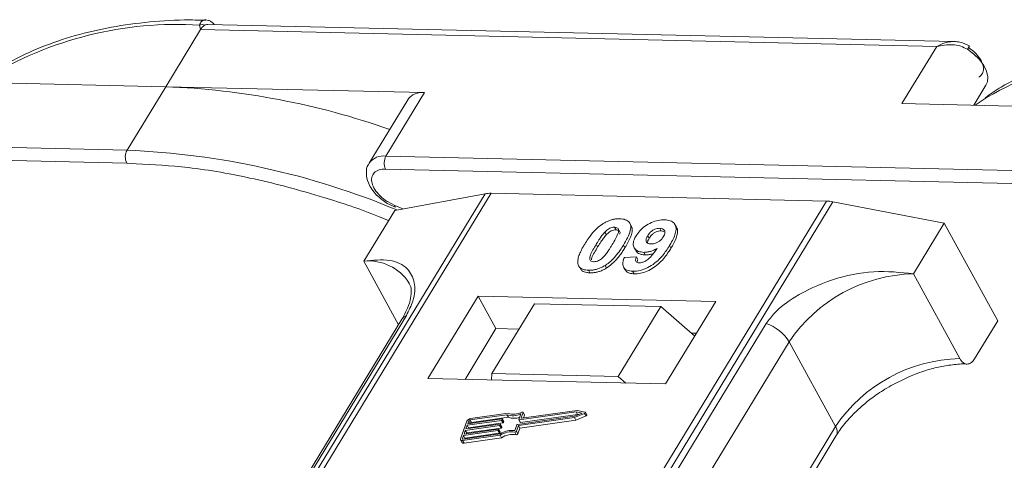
# Model space of a CAD drawing. Header units: millimetres. Extents: x 506 to 1981, y 649 to 1682.
# Tile 58 of 86: x 1437 to 1484, y 1600 to 1621. Entities that reach past the tile are written whole.
import ezdxf

# ---------------------------------------------------------------- set-up
doc = ezdxf.new("R2010")
doc.units = ezdxf.units.MM

msp = doc.modelspace()

# ---------------------------------------------------------------- linework, layer by layer
at = {"color": 7, "linetype": 'Continuous', "lineweight": 15}
for p, q in [((1482.001, 1619.981), (1445.931, 1620.809)), ((1443.886, 1617.798), (1445.566, 1620.56)), ((1445.566, 1620.56), (1445.529, 1620.778)), ((1445.566, 1620.56), (1481.174, 1619.743)), ((1481.174, 1619.743), (1479.493, 1616.981)), ((1431.367, 1618.085), (1443.886, 1617.798)), ((1443.886, 1617.798), (1442.018, 1614.729)), ((1456.405, 1617.51), (1443.886, 1617.798)), ((1454.537, 1614.441), (1456.405, 1617.51)), ((1482.962, 1616.901), (1483.554, 1617.874)), ((1455.591, 1617.164), (1453.723, 1614.095)), ((1479.493, 1616.981), (1492.012, 1616.693)), ((1483.323, 1617.106), (1483.026, 1616.9)), ((1442.018, 1614.729), (1406.41, 1615.546)), ((1406.396, 1614.924), (1442.004, 1614.107)), ((1490.145, 1613.624), (1454.537, 1614.441)), ((1442.004, 1614.107), (1442.458, 1614.073)), ((1454.523, 1613.819), (1490.131, 1613.002)), ((1459.337, 1612.623), (1437.657, 1576.993)), ((1437.926, 1576.987), (1459.623, 1612.644)), ((1475.839, 1612.272), (1454.143, 1576.615)), ((1454.475, 1576.607), (1476.156, 1612.237)), ((1454.971, 1612.058), (1454.609, 1612.246)), ((1454.96, 1611.817), (1459.337, 1612.623)), ((1459.623, 1612.644), (1475.839, 1612.272)), ((1476.156, 1612.237), (1481.537, 1611.208)), ((1454.96, 1611.817), (1453.466, 1609.362)), ((1454.602, 1612.154), (1454.997, 1611.977)), ((1455.349, 1611.889), (1454.971, 1612.058)), ((1465.598, 1611.004), (1465.667, 1610.878)), ((1466.396, 1611.074), (1466.327, 1611.2)), ((1467.853, 1610.827), (1467.784, 1610.954)), ((1467.853, 1610.827), (1467.98, 1610.802)), ((1468.584, 1611.009), (1468.515, 1611.135)), ((1480.043, 1608.752), (1481.537, 1611.208)), ((1481.537, 1611.208), (1484.124, 1606.48)), ((1465.127, 1610.77), (1465.196, 1610.644)), ((1467.198, 1610.594), (1467.267, 1610.468)), ((1464.705, 1610.179), (1464.774, 1610.053)), ((1466.097, 1610.018), (1466.028, 1610.144)), ((1466.544, 1610.015), (1466.613, 1609.889)), ((1468.32, 1609.988), (1468.251, 1610.115)), ((1453.466, 1609.362), (1455.148, 1606.287)), ((1466.069, 1609.536), (1466.653, 1609.575)), ((1466.653, 1609.575), (1466.722, 1609.449)), ((1467.01, 1609.79), (1467.079, 1609.664)), ((1463.909, 1609.063), (1463.978, 1608.937)), ((1464.334, 1608.926), (1464.403, 1608.8)), ((1465.141, 1609.161), (1465.21, 1609.034)), ((1466.033, 1609.07), (1466.102, 1608.944)), ((1466.467, 1608.877), (1466.536, 1608.751)), ((1482.285, 1604.655), (1480.043, 1608.752)), ((1458.997, 1607.679), (1456.569, 1603.69)), ((1470.49, 1607.416), (1458.997, 1607.679)), ((1458.997, 1607.679), (1459.859, 1606.104)), ((1461.719, 1607.306), (1459.665, 1603.93)), ((1467.825, 1607.166), (1461.719, 1607.306)), ((1465.77, 1603.79), (1467.825, 1607.166)), ((1467.825, 1607.166), (1469.469, 1605.739)), ((1468.062, 1603.426), (1470.49, 1607.416)), ((1455.312, 1606.557), (1439.999, 1581.391)), ((1440.213, 1581.578), (1455.526, 1606.744)), ((1472.93, 1606.344), (1457.617, 1581.179)), ((1459.859, 1606.104), (1458.365, 1603.649)), ((1460.972, 1606.078), (1459.859, 1606.104)), ((1483.003, 1604.638), (1484.124, 1606.48)), ((1469.556, 1605.881), (1469.298, 1605.887)), ((1458.725, 1580.301), (1474.038, 1605.467)), ((1476.28, 1601.37), (1474.038, 1605.467)), ((1456.569, 1603.69), (1468.062, 1603.426)), ((1459.665, 1603.93), (1459.641, 1603.619)), ((1465.77, 1603.79), (1459.665, 1603.93)), ((1466.139, 1603.47), (1465.77, 1603.79)), ((1460.389, 1601.941), (1458.601, 1601.687)), ((1460.443, 1602.016), (1458.627, 1601.758)), ((1458.67, 1601.561), (1460.458, 1601.815)), ((1460.458, 1601.815), (1460.389, 1601.941)), ((1460.902, 1601.475), (1463.662, 1601.867)), ((1460.946, 1601.414), (1463.655, 1601.799)), ((1460.962, 1601.702), (1461.061, 1601.977)), ((1463.738, 1602.08), (1460.979, 1601.688)), ((1461.048, 1601.562), (1463.807, 1601.954)), ((1461.079, 1601.786), (1461.172, 1602.043)), ((1461.087, 1601.772), (1461.079, 1601.786)), ((1463.782, 1602.153), (1461.096, 1601.772)), ((1461.24, 1601.935), (1461.171, 1602.061)), ((1461.172, 1602.043), (1461.24, 1601.917)), ((1461.193, 1601.786), (1461.24, 1601.917)), ((1463.655, 1601.799), (1464.147, 1602.006)), ((1463.724, 1601.673), (1463.655, 1601.799)), ((1463.662, 1601.867), (1464.023, 1602.019)), ((1463.724, 1601.673), (1464.216, 1601.88)), ((1464.023, 1602.019), (1463.738, 1602.08)), ((1463.807, 1601.954), (1463.738, 1602.08)), ((1464.17, 1602.071), (1463.782, 1602.153)), ((1463.807, 1601.954), (1463.847, 1601.945)), ((1464.147, 1602.006), (1464.216, 1601.88)), ((1464.255, 1601.935), (1464.186, 1602.061)), ((1458.451, 1601.632), (1458.145, 1600.781)), ((1460.037, 1601.42), (1458.377, 1601.184)), ((1458.403, 1601.255), (1460.063, 1601.491)), ((1458.466, 1601.432), (1458.403, 1601.255)), ((1458.446, 1601.058), (1460.106, 1601.294)), ((1460.127, 1601.668), (1458.466, 1601.432)), ((1458.535, 1601.306), (1458.466, 1601.432)), ((1458.492, 1601.503), (1460.152, 1601.739)), ((1458.543, 1601.645), (1458.492, 1601.503)), ((1458.523, 1601.272), (1458.535, 1601.306)), ((1458.535, 1601.306), (1460.196, 1601.542)), ((1458.611, 1601.52), (1458.543, 1601.645)), ((1458.601, 1601.687), (1458.67, 1601.561)), ((1460.106, 1601.294), (1460.037, 1601.42)), ((1460.079, 1601.476), (1460.067, 1601.441)), ((1460.136, 1601.315), (1460.067, 1601.441)), ((1460.148, 1601.359), (1460.079, 1601.485)), ((1460.148, 1601.35), (1460.079, 1601.476)), ((1460.196, 1601.542), (1460.127, 1601.668)), ((1460.136, 1601.315), (1460.148, 1601.35)), ((1460.169, 1601.724), (1460.156, 1601.689)), ((1460.225, 1601.563), (1460.156, 1601.689)), ((1460.237, 1601.607), (1460.168, 1601.733)), ((1460.238, 1601.598), (1460.169, 1601.724)), ((1460.225, 1601.563), (1460.238, 1601.598)), ((1460.775, 1601.18), (1460.873, 1601.454)), ((1460.847, 1601.14), (1460.946, 1601.414)), ((1460.916, 1601.014), (1461.015, 1601.288)), ((1461.015, 1601.288), (1460.946, 1601.414)), ((1460.962, 1601.693), (1461.031, 1601.567)), ((1461.048, 1601.562), (1460.979, 1601.688)), ((1461.015, 1601.288), (1463.724, 1601.673)), ((1476.28, 1601.37), (1461.12, 1576.455)), ((1458.288, 1600.936), (1458.237, 1600.794)), ((1458.237, 1600.794), (1458.253, 1600.765)), ((1458.245, 1600.694), (1460.061, 1600.952)), ((1458.27, 1600.765), (1460.058, 1601.019)), ((1459.948, 1601.171), (1458.288, 1600.936)), ((1458.357, 1600.81), (1458.288, 1600.936)), ((1458.313, 1601.007), (1459.974, 1601.242)), ((1458.377, 1601.184), (1458.313, 1601.007)), ((1458.314, 1600.568), (1460.13, 1600.826)), ((1458.345, 1600.775), (1458.357, 1600.81)), ((1458.357, 1600.81), (1460.017, 1601.045)), ((1458.446, 1601.058), (1458.377, 1601.184)), ((1458.434, 1601.024), (1458.446, 1601.058)), ((1460.017, 1601.045), (1459.948, 1601.171)), ((1459.99, 1601.228), (1459.977, 1601.192)), ((1460.046, 1601.066), (1459.977, 1601.192)), ((1460.059, 1601.111), (1459.99, 1601.237)), ((1459.99, 1601.228), (1460.059, 1601.102)), ((1460.046, 1601.066), (1460.059, 1601.102)), ((1460.13, 1600.826), (1460.061, 1600.952)), ((1460.77, 1601.098), (1460.839, 1600.972)), ((1460.916, 1601.014), (1460.847, 1601.14)), ((1461.417, 1576.448), (1476.313, 1600.929)), ((1458.147, 1600.726), (1458.216, 1600.6)), ((1458.314, 1600.568), (1458.245, 1600.694))]:
    msp.add_line(p, q, dxfattribs=at)
at = {"color": 7, "linetype": 'Continuous', "lineweight": 15, "flags": 128}
for points in [[(1483.554, 1617.874), (1483.621, 1618.033), (1483.642, 1618.276), (1483.582, 1618.546), (1483.446, 1618.827), (1483.24, 1619.107), (1482.974, 1619.37), (1482.661, 1619.605)], [(1461.096, 1601.772), (1461.092, 1601.772), (1461.088, 1601.772), (1461.084, 1601.773), (1461.082, 1601.775), (1461.08, 1601.777), (1461.079, 1601.78), (1461.079, 1601.783), (1461.079, 1601.786)], [(1461.117, 1602.066), (1461.129, 1602.07), (1461.141, 1602.072), (1461.152, 1602.072), (1461.161, 1602.07), (1461.168, 1602.066), (1461.172, 1602.059), (1461.173, 1602.052), (1461.172, 1602.043)], [(1464.17, 1602.071), (1464.18, 1602.067), (1464.186, 1602.061), (1464.188, 1602.052), (1464.186, 1602.042), (1464.181, 1602.032), (1464.172, 1602.022), (1464.16, 1602.013), (1464.147, 1602.006)], [(1464.216, 1601.88), (1464.229, 1601.887), (1464.241, 1601.896), (1464.25, 1601.906), (1464.255, 1601.916), (1464.257, 1601.926), (1464.255, 1601.935)], [(1460.063, 1601.491), (1460.067, 1601.491), (1460.071, 1601.49), (1460.075, 1601.489), (1460.077, 1601.488), (1460.079, 1601.485), (1460.08, 1601.483), (1460.08, 1601.479), (1460.079, 1601.476)], [(1460.152, 1601.739), (1460.156, 1601.739), (1460.16, 1601.739), (1460.164, 1601.738), (1460.166, 1601.736), (1460.168, 1601.734), (1460.169, 1601.731), (1460.169, 1601.728), (1460.169, 1601.724)], [(1460.979, 1601.688), (1460.974, 1601.688), (1460.971, 1601.688), (1460.967, 1601.689), (1460.964, 1601.691), (1460.963, 1601.693), (1460.962, 1601.696), (1460.961, 1601.699), (1460.962, 1601.702)], [(1458.237, 1600.794), (1458.235, 1600.787), (1458.236, 1600.781), (1458.238, 1600.775), (1458.241, 1600.771), (1458.247, 1600.767), (1458.253, 1600.765), (1458.261, 1600.764), (1458.27, 1600.765)], [(1459.974, 1601.242), (1459.978, 1601.243), (1459.982, 1601.242), (1459.985, 1601.241), (1459.988, 1601.239), (1459.99, 1601.237), (1459.991, 1601.234), (1459.991, 1601.231), (1459.99, 1601.228)], [(1458.245, 1600.694), (1458.218, 1600.692), (1458.195, 1600.694), (1458.175, 1600.701), (1458.159, 1600.711), (1458.147, 1600.725), (1458.141, 1600.742), (1458.141, 1600.76), (1458.145, 1600.781)]]:
    msp.add_lwpolyline(points, dxfattribs=at)
at = {"color": 7, "linetype": 'Continuous', "lineweight": 15}
for centre, radius, start, end in [((1444.457, 1603.022), 17.788, 86.5445, 121.4052), ((1445.654, 1620.413), 0.385, 70.0796, 108.8478), ((1481.999, 1620.071), 0.81, 324.8839, 338.0058), ((1492.553, 1602.093), 17.623, 85.8654, 121.5842), ((1442.471, 1580.949), 36.876, 70.6012, 87.8011), ((1456.28, 1616.672), 0.847, 81.5639, 144.4913), ((1442.611, 1614.404), 0.676, 151.2883, 206.0774), ((1440.481, 1576.872), 37.888, 67.3508, 87.6751), ((1454.413, 1613.602), 0.849, 81.6058, 144.0845), ((1455.13, 1614.117), 0.676, 151.2883, 206.0774), ((1459.583, 1611.241), 1.404, 88.3644, 100.0749), ((1475.787, 1610.349), 1.923, 78.9596, 88.4511), ((1455.085, 1612.028), 0.118, 165.0867, 215.6979), ((1453.706, 1607.054), 2.32, 32.7281, 95.9449), ((1480.211, 1601.315), 7.439, 91.2925, 146.0732), ((1455.724, 1606.3), 0.486, 114.0472, 148.0355), ((1472.288, 1604.395), 2.052, 31.4947, 71.765), ((1482.453, 1597.218), 7.439, 91.2925, 146.0732), ((1458.656, 1601.531), 0.229, 97.4207, 153.8527), ((1460.68, 1602.8), 0.907, 251.2927, 294.8085), ((1460.725, 1602.785), 0.819, 249.8549, 298.6145), ((1460.74, 1602.617), 0.85, 250.6487, 287.8017), ((1461.221, 1601.926), 0.0214, 336.1246, 26.8104), ((1458.611, 1601.611), 0.0762, 97.4207, 153.8527), ((1458.68, 1601.485), 0.0769, 97.5763, 152.4403), ((1460.032, 1601.457), 0.0381, 277.4207, 333.8527), ((1460.101, 1601.331), 0.0381, 277.4207, 333.8527), ((1460.122, 1601.706), 0.0381, 277.4207, 333.8527), ((1460.138, 1601.354), 0.011, 336.9348, 26.0002), ((1460.191, 1601.58), 0.0381, 277.4207, 333.8527), ((1460.227, 1601.603), 0.011, 336.9348, 26.0002), ((1460.907, 1601.437), 0.0381, 97.4207, 153.8527), ((1461.043, 1601.576), 0.0149, 216.6597, 287.1115), ((1475.938, 1601.122), 0.422, 332.7392, 35.9387), ((1459.943, 1601.209), 0.0381, 277.4207, 333.8527), ((1460.012, 1601.083), 0.0381, 277.4207, 333.8527), ((1460.661, 1600.012), 1.173, 84.4424, 120.9301), ((1460.049, 1601.106), 0.011, 336.9348, 26.0002), ((1460.604, 1600.115), 0.998, 80.3986, 122.9491), ((1460.673, 1599.989), 0.998, 80.3986, 122.9491), ((1460.781, 1601.171), 0.0736, 261.7629, 334.647), ((1460.85, 1601.045), 0.0736, 261.7629, 334.647), ((1458.287, 1600.653), 0.0892, 216.6597, 287.1115)]:
    msp.add_arc(centre, radius, start, end, dxfattribs=at)
for points, knots in [([(1445.821, 1621.01), (1445.48, 1621.018), (1444.466, 1621.042), (1442.862, 1620.922), (1441.019, 1620.655), (1439.276, 1620.229), (1437.651, 1619.643), (1436.337, 1619.025), (1435.635, 1618.541), (1435.375, 1618.362)], [0, 0, 0, 0, 0.082192, 0.244094, 0.406946, 0.570776, 0.735755, 0.902211, 1, 1, 1, 1]), ([(1445.529, 1620.778), (1445.539, 1620.811), (1445.561, 1620.883), (1445.628, 1620.965), (1445.714, 1621.014), (1445.781, 1621.038), (1445.819, 1621.027), (1445.823, 1621.025)], [0, 0, 0, 0, 0.216964, 0.474167, 0.715428, 0.971119, 1, 1, 1, 1]), ([(1445.931, 1620.798), (1445.893, 1620.8), (1445.843, 1620.803), (1445.795, 1620.78), (1445.785, 1620.775)], [0, 0, 0, 0, 0.778572, 1, 1, 1, 1]), ([(1446.229, 1620.802), (1446.222, 1620.812), (1446.183, 1620.87), (1446.087, 1620.943), (1445.951, 1621.015), (1445.858, 1621.024), (1445.812, 1621.029)], [0, 0, 0, 0, 0.0660717, 0.3742845, 0.6872936, 1, 1, 1, 1]), ([(1481.174, 1619.743), (1481.3, 1619.81), (1481.553, 1619.943), (1481.827, 1619.969), (1481.964, 1619.982)], [0, 0, 0, 0, 0.500456, 1, 1, 1, 1]), ([(1482.661, 1619.605), (1482.557, 1619.659), (1482.327, 1619.78), (1481.806, 1619.864), (1481.422, 1619.79), (1481.174, 1619.743)], [0, 0, 0, 0, 0.227063, 0.501587, 1, 1, 1, 1]), ([(1482.75, 1619.767), (1482.601, 1619.841), (1482.363, 1619.959), (1482.101, 1619.975), (1482.003, 1619.981)], [0, 0, 0, 0, 0.623477, 1, 1, 1, 1]), ([(1494.198, 1619.903), (1493.772, 1619.913), (1492.673, 1619.941), (1490.988, 1619.818), (1489.146, 1619.55), (1487.403, 1619.125), (1485.777, 1618.538), (1484.467, 1617.922), (1483.767, 1617.441), (1483.51, 1617.264)], [0, 0, 0, 0, 0.100418, 0.259289, 0.419092, 0.579855, 0.741745, 0.905084, 1, 1, 1, 1]), ([(1483.211, 1618.256), (1483.265, 1618.3), (1483.375, 1618.389), (1483.441, 1618.589), (1483.43, 1618.821), (1483.353, 1618.989), (1483.315, 1619.071)], [0, 0, 0, 0, 0.245513, 0.5, 0.754487, 1, 1, 1, 1]), ([(1442.458, 1614.073), (1443.289, 1614.027), (1445.13, 1613.926), (1448.182, 1613.385), (1451.276, 1612.552), (1453.46, 1611.833), (1454.501, 1611.393), (1454.66, 1611.326)], [0, 0, 0, 0, 0.216275, 0.479557, 0.750255, 0.961851, 1, 1, 1, 1]), ([(1453.738, 1614.092), (1453.72, 1614.072), (1453.607, 1613.94), (1453.567, 1613.591), (1453.651, 1613.191), (1453.844, 1612.843), (1454.129, 1612.488), (1454.42, 1612.283), (1454.602, 1612.154)], [0, 0, 0, 0, 0.037615, 0.241517, 0.451999, 0.598171, 0.747954, 1, 1, 1, 1]), ([(1454.609, 1612.246), (1454.606, 1612.247), (1454.471, 1612.317), (1454.242, 1612.521), (1453.984, 1612.827), (1453.848, 1613.139), (1453.833, 1613.422), (1453.951, 1613.65), (1454.187, 1613.798), (1454.413, 1613.812), (1454.523, 1613.819)], [0, 0, 0, 0, 0.003628, 0.149327, 0.295025, 0.432885, 0.570744, 0.716442, 0.862141, 1, 1, 1, 1]), ([(1465.041, 1611.179), (1465.091, 1611.209), (1465.194, 1611.27), (1465.359, 1611.338), (1465.525, 1611.386), (1465.661, 1611.406), (1465.768, 1611.413), (1465.821, 1611.413), (1465.847, 1611.413)], [0, 0, 0, 0, 0.193776, 0.3936, 0.587864, 0.788908, 0.894169, 1, 1, 1, 1]), ([(1465.847, 1611.413), (1465.941, 1611.404), (1466.129, 1611.387), (1466.308, 1611.26), (1466.393, 1611.075), (1466.349, 1610.703), (1466.164, 1610.381), (1466.028, 1610.144)], [0, 0, 0, 0, 0.147566, 0.296688, 0.431278, 0.580404, 1, 1, 1, 1]), ([(1466.631, 1610.583), (1466.687, 1610.665), (1466.799, 1610.831), (1467.061, 1611.061), (1467.372, 1611.238), (1467.711, 1611.351), (1467.916, 1611.359), (1468.022, 1611.363)], [0, 0, 0, 0, 0.197927, 0.397728, 0.597413, 0.790584, 1, 1, 1, 1]), ([(1468.022, 1611.363), (1468.115, 1611.354), (1468.302, 1611.337), (1468.486, 1611.207), (1468.581, 1611.014), (1468.554, 1610.682), (1468.403, 1610.369), (1468.273, 1610.151), (1468.251, 1610.115)], [0, 0, 0, 0, 0.148288, 0.297745, 0.443713, 0.607791, 0.934708, 1, 1, 1, 1]), ([(1464.152, 1610.192), (1464.204, 1610.274), (1464.321, 1610.46), (1464.57, 1610.784), (1464.829, 1611.041), (1465.02, 1611.165), (1465.041, 1611.179)], [0, 0, 0, 0, 0.236731, 0.537555, 0.949668, 1, 1, 1, 1]), ([(1465.127, 1610.77), (1465.169, 1610.812), (1465.239, 1610.88), (1465.363, 1610.956), (1465.477, 1610.995), (1465.554, 1611.003), (1465.594, 1611.004), (1465.598, 1611.004)], [0, 0, 0, 0, 0.334804, 0.542561, 0.750382, 0.970721, 1, 1, 1, 1]), ([(1465.196, 1610.644), (1465.238, 1610.686), (1465.308, 1610.754), (1465.432, 1610.83), (1465.546, 1610.868), (1465.623, 1610.877), (1465.663, 1610.878), (1465.667, 1610.878)], [0, 0, 0, 0, 0.334804, 0.542561, 0.750382, 0.970721, 1, 1, 1, 1]), ([(1465.598, 1611.004), (1465.637, 1610.999), (1465.707, 1610.992), (1465.773, 1610.942), (1465.799, 1610.85), (1465.765, 1610.68), (1465.643, 1610.439), (1465.534, 1610.255), (1465.478, 1610.162)], [0, 0, 0, 0, 0.104614, 0.188814, 0.273512, 0.444127, 0.719481, 1, 1, 1, 1]), ([(1465.667, 1610.878), (1465.706, 1610.873), (1465.776, 1610.866), (1465.841, 1610.816), (1465.864, 1610.749), (1465.852, 1610.695), (1465.846, 1610.669)], [0, 0, 0, 0, 0.293658, 0.530016, 0.767769, 1, 1, 1, 1]), ([(1466.097, 1610.018), (1466.145, 1610.1), (1466.295, 1610.356), (1466.44, 1610.693), (1466.463, 1610.971), (1466.401, 1611.046), (1466.384, 1611.067)], [0, 0, 0, 0, 0.220552, 0.687786, 0.91457, 1, 1, 1, 1]), ([(1467.198, 1610.594), (1467.234, 1610.648), (1467.29, 1610.732), (1467.41, 1610.841), (1467.529, 1610.905), (1467.659, 1610.948), (1467.739, 1610.952), (1467.784, 1610.954)], [0, 0, 0, 0, 0.2913202, 0.4655393, 0.6416315, 0.798664, 1, 1, 1, 1]), ([(1467.267, 1610.468), (1467.303, 1610.521), (1467.359, 1610.606), (1467.479, 1610.715), (1467.598, 1610.779), (1467.728, 1610.822), (1467.808, 1610.826), (1467.853, 1610.827)], [0, 0, 0, 0, 0.29132, 0.465539, 0.641632, 0.798664, 1, 1, 1, 1]), ([(1467.784, 1610.954), (1467.83, 1610.948), (1467.923, 1610.937), (1468.004, 1610.862), (1468.038, 1610.763), (1468.011, 1610.65), (1467.97, 1610.576), (1467.951, 1610.542)], [0, 0, 0, 0, 0.207955, 0.420406, 0.62732, 0.827707, 1, 1, 1, 1]), ([(1468.32, 1609.988), (1468.368, 1610.07), (1468.513, 1610.318), (1468.641, 1610.651), (1468.649, 1610.915), (1468.586, 1610.988), (1468.573, 1611.002)], [0, 0, 0, 0, 0.2271221, 0.6848597, 0.9348975, 1, 1, 1, 1]), ([(1464.705, 1610.179), (1464.73, 1610.22), (1464.781, 1610.302), (1464.852, 1610.413), (1464.92, 1610.512), (1464.983, 1610.598), (1465.049, 1610.685), (1465.101, 1610.742), (1465.127, 1610.77)], [0, 0, 0, 0, 0.205942, 0.411959, 0.558149, 0.704502, 0.851801, 1, 1, 1, 1]), ([(1464.774, 1610.053), (1464.799, 1610.094), (1464.85, 1610.176), (1464.921, 1610.287), (1464.989, 1610.386), (1465.052, 1610.472), (1465.118, 1610.559), (1465.17, 1610.616), (1465.196, 1610.644)], [0, 0, 0, 0, 0.2059417, 0.4119594, 0.558149, 0.7045024, 0.8518015, 1, 1, 1, 1]), ([(1467.01, 1609.79), (1466.917, 1609.8), (1466.731, 1609.82), (1466.559, 1609.959), (1466.482, 1610.151), (1466.514, 1610.37), (1466.596, 1610.519), (1466.631, 1610.583)], [0, 0, 0, 0, 0.210189, 0.421773, 0.623603, 0.837034, 1, 1, 1, 1]), ([(1467.352, 1610.197), (1467.306, 1610.202), (1467.219, 1610.211), (1467.137, 1610.271), (1467.106, 1610.354), (1467.127, 1610.466), (1467.172, 1610.546), (1467.198, 1610.594)], [0, 0, 0, 0, 0.213937, 0.398075, 0.583091, 0.751666, 1, 1, 1, 1]), ([(1467.185, 1610.247), (1467.188, 1610.273), (1467.195, 1610.343), (1467.239, 1610.42), (1467.267, 1610.468)], [0, 0, 0, 0, 0.366323, 1, 1, 1, 1]), ([(1467.951, 1610.542), (1467.918, 1610.493), (1467.863, 1610.412), (1467.737, 1610.309), (1467.61, 1610.244), (1467.475, 1610.201), (1467.393, 1610.199), (1467.352, 1610.197)], [0, 0, 0, 0, 0.2673945, 0.4472142, 0.6271221, 0.8130653, 1, 1, 1, 1]), ([(1463.831, 1609.194), (1463.823, 1609.228), (1463.806, 1609.296), (1463.817, 1609.443), (1463.867, 1609.634), (1463.958, 1609.841), (1464.055, 1610.028), (1464.12, 1610.137), (1464.152, 1610.192)], [0, 0, 0, 0, 0.1184406, 0.2393457, 0.4595932, 0.6849248, 0.8422399, 1, 1, 1, 1]), ([(1464.583, 1609.335), (1464.537, 1609.342), (1464.463, 1609.351), (1464.404, 1609.408), (1464.386, 1609.503), (1464.422, 1609.673), (1464.547, 1609.913), (1464.652, 1610.09), (1464.705, 1610.179)], [0, 0, 0, 0, 0.1253702, 0.2022903, 0.2791788, 0.4647576, 0.7305818, 1, 1, 1, 1]), ([(1464.476, 1609.421), (1464.48, 1609.454), (1464.495, 1609.571), (1464.619, 1609.788), (1464.722, 1609.964), (1464.774, 1610.053)], [0, 0, 0, 0, 0.166989, 0.580698, 1, 1, 1, 1]), ([(1465.478, 1610.162), (1465.453, 1610.121), (1465.403, 1610.039), (1465.331, 1609.928), (1465.263, 1609.829), (1465.2, 1609.742), (1465.133, 1609.654), (1465.081, 1609.597), (1465.055, 1609.569)], [0, 0, 0, 0, 0.20527, 0.410616, 0.55715, 0.703844, 0.851471, 1, 1, 1, 1]), ([(1466.028, 1610.144), (1465.976, 1610.062), (1465.859, 1609.876), (1465.615, 1609.559), (1465.359, 1609.303), (1465.169, 1609.179), (1465.141, 1609.161)], [0, 0, 0, 0, 0.237281, 0.538591, 0.932677, 1, 1, 1, 1]), ([(1465.21, 1609.034), (1465.259, 1609.067), (1465.356, 1609.133), (1465.519, 1609.272), (1465.692, 1609.451), (1465.853, 1609.651), (1465.987, 1609.842), (1466.06, 1609.959), (1466.097, 1610.018)], [0, 0, 0, 0, 0.118595, 0.239509, 0.447458, 0.659935, 0.829685, 1, 1, 1, 1]), ([(1468.251, 1610.115), (1468.199, 1610.033), (1468.043, 1609.787), (1467.77, 1609.447), (1467.38, 1609.139), (1467.018, 1608.959), (1466.701, 1608.881), (1466.53, 1608.878), (1466.467, 1608.877)], [0, 0, 0, 0, 0.142337, 0.429127, 0.589943, 0.751205, 0.909895, 1, 1, 1, 1]), ([(1466.536, 1608.751), (1466.637, 1608.755), (1466.839, 1608.763), (1467.174, 1608.872), (1467.504, 1609.05), (1467.881, 1609.365), (1468.135, 1609.694), (1468.282, 1609.928), (1468.32, 1609.988)], [0, 0, 0, 0, 0.14324, 0.28761, 0.430449, 0.591135, 0.89544, 1, 1, 1, 1]), ([(1466.625, 1609.895), (1466.638, 1609.865), (1466.68, 1609.771), (1466.841, 1609.685), (1467.008, 1609.671), (1467.079, 1609.664)], [0, 0, 0, 0, 0.20752, 0.66568, 1, 1, 1, 1]), ([(1466.787, 1609.285), (1466.828, 1609.287), (1466.91, 1609.292), (1467.056, 1609.35), (1467.221, 1609.453), (1467.434, 1609.673), (1467.565, 1609.857), (1467.654, 1609.984)], [0, 0, 0, 0, 0.112015, 0.224355, 0.367768, 0.565827, 1, 1, 1, 1]), ([(1467.654, 1609.984), (1467.603, 1609.955), (1467.498, 1609.896), (1467.359, 1609.844), (1467.249, 1609.814), (1467.168, 1609.799), (1467.087, 1609.791), (1467.036, 1609.791), (1467.01, 1609.79)], [0, 0, 0, 0, 0.243491, 0.496266, 0.61821, 0.741704, 0.870158, 1, 1, 1, 1]), ([(1455.526, 1606.744), (1455.644, 1606.978), (1455.945, 1607.578), (1455.958, 1608.373), (1455.603, 1609.078), (1454.788, 1609.493), (1453.905, 1609.406), (1453.466, 1609.362)], [0, 0, 0, 0, 0.125713, 0.321276, 0.524466, 0.763484, 1, 1, 1, 1]), ([(1465.055, 1609.569), (1465.013, 1609.527), (1464.944, 1609.459), (1464.82, 1609.384), (1464.708, 1609.345), (1464.63, 1609.336), (1464.59, 1609.336), (1464.583, 1609.335)], [0, 0, 0, 0, 0.333678, 0.540413, 0.747264, 0.961209, 1, 1, 1, 1]), ([(1466.467, 1608.877), (1466.374, 1608.886), (1466.205, 1608.903), (1466.048, 1609.02), (1465.978, 1609.195), (1466.007, 1609.38), (1466.056, 1609.503), (1466.069, 1609.536)], [0, 0, 0, 0, 0.2427882, 0.4388655, 0.6348012, 0.9009361, 1, 1, 1, 1]), ([(1466.653, 1609.575), (1466.633, 1609.526), (1466.602, 1609.45), (1466.612, 1609.36), (1466.658, 1609.311), (1466.723, 1609.289), (1466.77, 1609.286), (1466.787, 1609.285)], [0, 0, 0, 0, 0.3447142, 0.5290593, 0.7142089, 0.8921959, 1, 1, 1, 1]), ([(1466.683, 1609.308), (1466.685, 1609.334), (1466.689, 1609.379), (1466.712, 1609.428), (1466.722, 1609.449)], [0, 0, 0, 0, 0.569737, 1, 1, 1, 1]), ([(1467.079, 1609.664), (1467.128, 1609.665), (1467.229, 1609.667), (1467.361, 1609.697), (1467.439, 1609.724), (1467.461, 1609.732)], [0, 0, 0, 0, 0.409454, 0.83528, 1, 1, 1, 1]), ([(1464.334, 1608.926), (1464.287, 1608.929), (1464.192, 1608.934), (1464.066, 1608.964), (1463.959, 1609.015), (1463.891, 1609.078), (1463.851, 1609.14), (1463.838, 1609.176), (1463.831, 1609.194)], [0, 0, 0, 0, 0.192635, 0.388697, 0.582015, 0.783044, 0.890959, 1, 1, 1, 1]), ([(1463.982, 1608.94), (1463.994, 1608.926), (1464.03, 1608.887), (1464.121, 1608.844), (1464.227, 1608.815), (1464.324, 1608.804), (1464.377, 1608.801), (1464.403, 1608.8)], [0, 0, 0, 0, 0.143925, 0.415852, 0.697483, 0.848301, 1, 1, 1, 1]), ([(1465.141, 1609.161), (1465.091, 1609.131), (1464.988, 1609.069), (1464.823, 1609.001), (1464.657, 1608.953), (1464.521, 1608.933), (1464.414, 1608.926), (1464.361, 1608.926), (1464.334, 1608.926)], [0, 0, 0, 0, 0.193769, 0.393564, 0.587886, 0.789131, 0.894283, 1, 1, 1, 1]), ([(1464.403, 1608.8), (1464.452, 1608.801), (1464.551, 1608.801), (1464.709, 1608.824), (1464.875, 1608.869), (1465.015, 1608.926), (1465.127, 1608.984), (1465.182, 1609.018), (1465.21, 1609.034)], [0, 0, 0, 0, 0.193594, 0.390501, 0.584817, 0.78683, 0.892868, 1, 1, 1, 1]), ([(1466.105, 1608.947), (1466.141, 1608.899), (1466.21, 1608.807), (1466.384, 1608.76), (1466.498, 1608.753), (1466.536, 1608.751)], [0, 0, 0, 0, 0.4158523, 0.8021376, 1, 1, 1, 1]), ([(1480.043, 1608.752), (1479.412, 1608.821), (1478.151, 1608.957), (1476.105, 1608.533), (1474.471, 1607.784), (1473.408, 1606.997), (1473.06, 1606.521), (1472.93, 1606.344)], [0, 0, 0, 0, 0.249096, 0.498243, 0.745205, 0.90541, 1, 1, 1, 1]), ([(1455.65, 1608.306), (1455.661, 1608.291), (1455.73, 1608.198), (1455.766, 1607.994), (1455.75, 1607.589), (1455.615, 1607.108), (1455.41, 1606.737), (1455.31, 1606.556)], [0, 0, 0, 0, 0.054359, 0.333223, 0.559722, 0.78604, 1, 1, 1, 1]), ([(1483.003, 1604.638), (1482.957, 1604.576), (1482.866, 1604.452), (1482.694, 1604.377), (1482.522, 1604.398), (1482.381, 1604.502), (1482.312, 1604.611), (1482.285, 1604.655)], [0, 0, 0, 0, 0.2146939, 0.4293877, 0.6440816, 0.8587754, 1, 1, 1, 1]), ([(1479.068, 1603.404), (1479.419, 1603.58), (1479.91, 1603.826), (1480.648, 1604.085), (1481.263, 1604.255), (1481.945, 1604.365), (1482.412, 1604.406), (1482.62, 1604.387), (1482.635, 1604.386)], [0, 0, 0, 0, 0.288391, 0.40474, 0.594322, 0.785544, 0.984773, 1, 1, 1, 1]), ([(1476.329, 1600.931), (1476.378, 1601.016), (1476.549, 1601.316), (1476.956, 1601.794), (1477.483, 1602.307), (1478.037, 1602.756), (1478.564, 1603.118), (1478.933, 1603.327), (1479.068, 1603.404)], [0, 0, 0, 0, 0.097286, 0.340622, 0.525469, 0.686972, 0.885597, 1, 1, 1, 1])]:
    msp.add_open_spline(points, degree=3, knots=knots, dxfattribs=at)
for points in [[(1445.785, 1620.775), (1445.745, 1620.751), (1445.664, 1620.702), (1445.599, 1620.607), (1445.566, 1620.56)], [(1482.695, 1619.708), (1482.826, 1619.612), (1483.086, 1619.42), (1483.239, 1619.187), (1483.315, 1619.071)]]:
    msp.add_open_spline(points, degree=3, dxfattribs=at)

doc.saveas('drawing.dxf')
